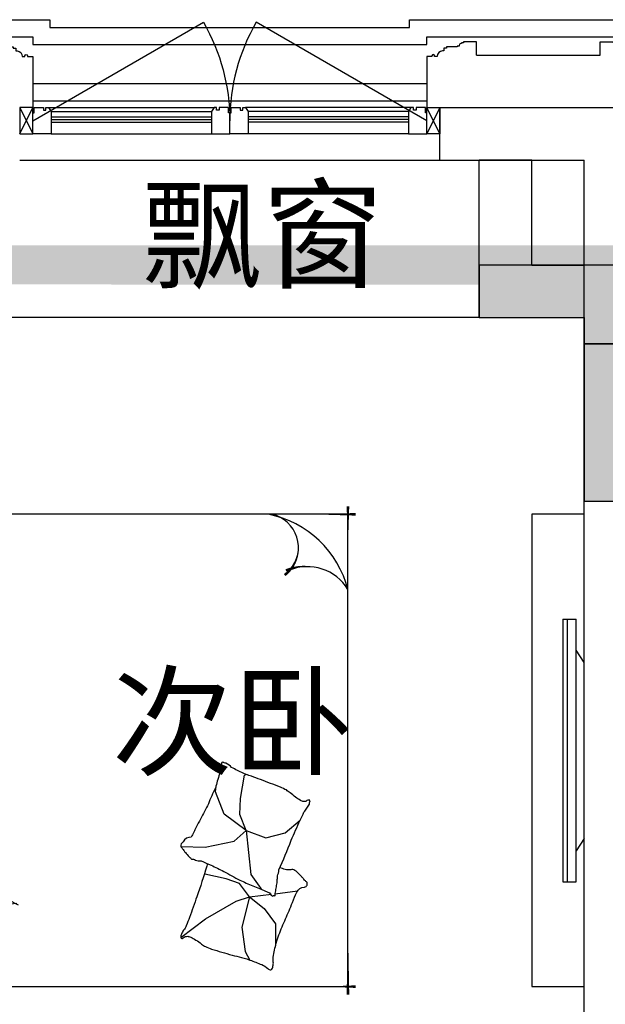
# Model space of a CAD drawing. Header units: millimetres. Extents: x 296296 to 297283, y 219875 to 220035.
# Tile 69 of 256: x 296690.93 to 296693.16, y 220019.9 to 220023.65. Entities that reach past the tile are written whole.
import ezdxf

# ---------------------------------------------------------------- set-up
doc = ezdxf.new("R2010")
doc.units = ezdxf.units.MM
doc.linetypes.add('185洋房-中间套（报建版）-旧规$0$洋房户型$0$CONTINOUS', pattern=[0])
doc.linetypes.add('185洋房-中间套（报建版）-旧规$0$洋房户型$0$XU-140-SF-N1$0$DASH', pattern=[0.35, 0.25, -0.1])
doc.layers.add('面积-计容-住宅-1', color=1, linetype='Continuous', lineweight=0)
doc.styles.get("Standard").update_dxf_attribs({"font": 'arial.ttf'})

# ---------------------------------------------------------------- blocks, each defined once
blk = doc.blocks.new('wy53eu64i765i57i78i')
blk.add_hatch(color=253).paths.add_polyline_path([(987374.8553977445, 192158.436870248), (987374.8553977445, 191458.4376817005), (987874.8551642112, 191458.4376817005), (987874.8552252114, 191658.4384500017), (987574.855438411, 191658.4384500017), (987574.8555197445, 192358.436870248), (986974.8552336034, 192358.436870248), (986974.8552336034, 192158.436870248)])
at = {"color": 253}
blk.add_lwpolyline([(987374.8553977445, 192158.436870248), (987374.8553977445, 191458.4376817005), (987874.8551642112, 191458.4376817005), (987874.8552252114, 191658.4384500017), (987574.855438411, 191658.4384500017), (987574.8555197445, 192358.436870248), (986974.8552336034, 192358.436870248), (986974.8552336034, 192158.436870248), (987374.8553977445, 192158.436870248)], close=True, dxfattribs=at)
blk = doc.blocks.new('4uyh5uj6kj67j75rykjtuk7tsik76ykj')
at = {"color": 253}
for s, p in [('飘窗', (842888.6784163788, 434306)), ('次卧', (842775.5000000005, 432449))]:
    blk.add_text(s, height=337.5886524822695, dxfattribs=at).set_placement(p)
blk = doc.blocks.new('*U1067')
at = {"color": 253}
blk.add_lwpolyline([(0, 10), (0, -40), (50.00000000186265, -40), (50.00000000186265, -37), (57.00000000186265, -37), (57.00000000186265, -34.0000000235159), (60.00000000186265, -34.0000000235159, 0.4142135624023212), (67.00000000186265, -27.0000000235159), (67.00000000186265, -24.0000000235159), (74.00000000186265, -24.0000000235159), (74.00000000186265, -21.0000000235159), (115.0000009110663, -21.00000039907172), (115.0000008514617, -16.00000011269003), (125.000000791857, -15.99999999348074), (125.0000006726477, -6.000000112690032), (130.0000015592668, -6.000000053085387, 0.4039906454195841), (150.0000010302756, 14.99999982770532), (160.0000006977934, 14.99999974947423), (160.0000006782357, 12.49999989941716, 0.9999999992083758), (170.0000008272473, 12.49999985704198), (170.0000008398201, 14.99999980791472), (190.0000014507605, 14.99999980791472), (190.0000014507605, 209.9999998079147)], format="xyb", dxfattribs=at)
blk = doc.blocks.new('185洋房外包（2F南入）-中间(报建版）$0$seyesryhertyheryetrye')
at = {"color": 253}
blk.add_lwpolyline([(22072.70269624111, 23949.57976469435), (22022.70269624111, 23949.57976469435), (22022.70269624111, 23849.57976469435), (22072.70269624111, 23849.57976469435)], close=True, dxfattribs=at)
for points in [[(22022.70269624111, 23849.57976469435), (22072.70269624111, 23949.57976469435)], [(22022.70269624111, 23949.57976469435), (22072.70269732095, 23849.57976468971)]]:
    blk.add_lwpolyline(points, dxfattribs=at)
blk = doc.blocks.new('*U1073')
at = {"color": 253}
for points in [[(7970.00000050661, 814.9999839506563), (7970.00000050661, 899.9999839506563), (7900.00000050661, 899.9999839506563), (7900.00000050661, 819.9999839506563), (7905.00000050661, 819.9999839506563), (7905.00000050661, 799.9999839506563), (7940.00000050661, 799.9999839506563), (7940.00000050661, 809.9999839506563), (7950.00000050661, 809.9999839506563), (7950.00000050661, 799.9999839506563), (7960.00000050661, 799.9999839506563)], [(8580.00000050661, 814.9999839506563), (8580.00000050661, 899.9999839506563), (8650.00000050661, 899.9999839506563), (8650.00000050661, 819.9999839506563), (8645.00000050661, 819.9999839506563), (8645.00000050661, 799.9999839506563), (8610.00000050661, 799.9999839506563), (8610.00000050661, 809.9999839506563), (8600.00000050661, 809.9999839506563), (8600.00000050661, 799.9999839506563), (8590.00000050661, 799.9999839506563)]]:
    blk.add_lwpolyline(points, close=True, dxfattribs=at)
for points in [[(7970.00000050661, 899.9999839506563), (8580.00000050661, 899.9999839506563)], [(7970.00000050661, 854.9999839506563), (8580.00000050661, 854.9999839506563)], [(7970.00000050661, 844.9999839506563), (8580.00000050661, 844.9999839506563)], [(7970.00000050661, 834.9999839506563), (8580.00000050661, 834.9999839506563)], [(7960.00000050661, 799.9999839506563), (8590.00000050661, 799.9999839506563)], [(7970.00000050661, 814.9999839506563), (8580.00000050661, 814.9999839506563)]]:
    blk.add_lwpolyline(points, dxfattribs=at)
blk = doc.blocks.new('185洋房外包（2F南入）-中间(报建版）')
at = {"color": 253, "linetype": 'Continuous'}
for p, q in [((23357.3640746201, 23849.57980312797), (22607.36403988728, 23849.57981122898)), ((23357.36407245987, 23649.57980312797), (23357.3640746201, 23849.57980312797)), ((22807.36403988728, 22949.57981974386), (22807.36403988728, 23649.57980906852)), ((23357.36407245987, 23649.57980312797), (22807.36403988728, 23649.57980906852)), ((22807.36403988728, 22949.57981974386), (22307.36403988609, 22949.57981974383))]:
    blk.add_line(p, q, dxfattribs=at)
at = {"color": 253}
for points in [[(25217.36406739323, 24184.57977588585), (24842.364069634, 24184.57977588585), (24842.364069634, 24154.57977588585), (23472.36406572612, 24154.57977588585), (23472.36406572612, 24184.57977588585), (22492.36403589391, 24184.57977588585), (22492.36403589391, 24154.57977588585), (21322.36403590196, 24154.57977588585), (21322.36403590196, 24184.57977588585), (20292.36403589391, 24184.57977588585), (20292.36403589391, 24154.57977588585), (17722.364035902, 24154.57977588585), (17722.364035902, 24184.57977588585), (17347.3640344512, 24184.57977588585)], [(25282.36406739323, 24119.57977588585), (24907.364069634, 24119.57977588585), (24907.364069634, 24089.57977588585), (23407.36406572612, 24089.57977588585), (23407.36406572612, 24119.57977588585), (22557.36403589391, 24119.57977588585), (22557.36403589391, 24089.57977588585), (21257.36403590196, 24089.57977588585), (21257.36403590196, 24119.57977588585), (20357.36403589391, 24119.57977588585), (20357.36403589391, 24089.57977588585), (17657.364035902, 24089.57977588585), (17657.364035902, 24119.57977588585), (17282.3640344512, 24119.57977588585)], [(23217.36406858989, 24049.57977569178), (22747.3640373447, 24049.57977569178)], [(23407.36406572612, 23939.57977588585), (24907.364069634, 23939.57977588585)], [(23407.36406572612, 23874.57977588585), (24907.364069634, 23874.57977588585)], [(24957.36407245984, 23649.57978584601), (23357.36407245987, 23649.57978476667)]]:
    blk.add_lwpolyline(points, dxfattribs=at)
for points in [[(23407.36407460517, 23799.57976404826), (24056.88312744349, 24174.57976404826, -0.1316524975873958), (24157.36407460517, 23799.57976404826)], [(24907.36407460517, 23799.57976404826), (24257.84502176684, 24174.57976404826, 0.1316524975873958), (24157.36407460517, 23799.57976404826)]]:
    blk.add_lwpolyline(points, format="xyb", dxfattribs=at)
at = {"color": 253, "rotation": 180}
for name, p in [('*U1067', (22747.3640373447, 24059.57977569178)), ('*U1067', (25097.36407148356, 24059.57977569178)), ('*U1073', (32807.36407586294, 24649.57976891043))]:
    blk.add_blockref(name, p, dxfattribs=at)
at = {"color": 253, "xscale": -1, "rotation": 180}
for name, p in [('*U1067', (23217.36406858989, 24059.57977569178)), ('*U1073', (15507.36407484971, 24649.57976891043))]:
    blk.add_blockref(name, p, dxfattribs=at)
at = {"color": 253}
blk.add_blockref('185洋房外包（2F南入）-中间(报建版）$0$seyesryhertyheryetrye', (1334.661378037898, -99.99997972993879), dxfattribs=at)
at = {"color": 253, "xscale": -1}
blk.add_blockref('185洋房外包（2F南入）-中间(报建版）$0$seyesryhertyheryetrye', (46980.06676000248, -100.0000005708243), dxfattribs=at)
blk = doc.blocks.new('185洋房-中间套（报建版）-旧规$0$洋房户型$0$11A$C643C1FD2')
at = {"color": 253}
for points in [[(28.00162752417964, 342.6770962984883, -0.2633679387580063), (0.0515171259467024, 361.4657623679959, -0.494818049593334), (9.22300753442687, 380.2089987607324, -0.049224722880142), (26.89366485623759, 381.9528907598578, -0.0368308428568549), (50.53589313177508, 380.2089987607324, -0.0318926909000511), (88.513958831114, 372.0737317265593, 0.0357819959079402), (122.4282498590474, 365.0841070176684, 0.0329412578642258), (212.0899194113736, 359.1705537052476, 0.0265644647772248), (323.3170857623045, 365.0841070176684, 0.0179054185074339), (360.8313586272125, 370.4487565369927, -0.0333974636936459), (381.0393698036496, 372.7026747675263, -0.0320396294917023), (418.1219118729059, 371.9701745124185, 0.018441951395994), (482.4437609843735, 368.9494421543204, 0.0108372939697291), (547.20722402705, 369.7023622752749, 0.0146238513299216), (595.1154809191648, 372.7026747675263, 0.1112493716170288), (617.6622878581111, 380.009099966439, -0.1537083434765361), (634.5505437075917, 383.9622313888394, -0.0764444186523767), (641.9869964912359, 382.2391803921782, -0.215512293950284), (643.9398537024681, 380.2089987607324, -0.5858582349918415), (641.2773915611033, 377.1638927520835, 0.3634893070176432), (636.428366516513, 374.5792910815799, 0.1917162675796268), (636.3710470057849, 363.0441536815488, -0.1296753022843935), (638.3061893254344, 346.4303289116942, -0.0173502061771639), (635.3064320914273, 329.6262630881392, 0.0193256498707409), (632.6727208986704, 314.5282753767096, 0.0188175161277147), (626.0583722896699, 246.1461785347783, 0.0218280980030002), (625.1612337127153, 186.9199199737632, 0.0062041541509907), (626.5468691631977, 153.0692459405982, 0.0019630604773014), (632.6727208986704, 46.17539165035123, 0.0283408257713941), (636.9498540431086, 10.04676229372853, -0.1170135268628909), (636.428366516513, 1.137023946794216, -0.3660599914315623), (634.9992988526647, 0.2057491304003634, -0.0397304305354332), (621.4055880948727, 3.013640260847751, -0.0483088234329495), (607.6671159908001, 8.49546699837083, 0.0629807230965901), (596.9933037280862, 12.39658056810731, 0.0405796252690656), (573.5959727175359, 15.7771522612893, 0.0143450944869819), (506.85604535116, 18.02642949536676, 0.0054844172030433), (381.4113608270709, 17.27782013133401, 0.0071527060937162), (285.2684470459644, 14.27319686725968, 0.0087615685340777), (242.7241944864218, 11.586396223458, -0.0081531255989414), (197.0090114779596, 8.643489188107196, -0.062510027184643), (139.879690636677, 13.04411358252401, 0.078669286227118), (94.29284231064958, 15.08410701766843, 0.0478250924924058), (71.93141105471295, 10.36764307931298, -0.0344939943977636), (41.1465831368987, 3.013640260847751, -0.0235713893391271), (15.81139786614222, -8.1299222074e-06, -0.5102284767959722), (14.85667191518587, 1.137023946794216), (22.36815910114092, 31.16260241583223), (43.02460189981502, 113.7327313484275, 0.0730409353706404), (44.97563112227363, 133.3135636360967, 0.0233051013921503), (39.26876032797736, 194.4262439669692, 0.0182988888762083), (35.19884174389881, 217.2706755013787, -0.0109698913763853), (27.85368260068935, 255.2657693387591, -0.0422811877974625), (24.94686314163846, 289.579173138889, -0.0272005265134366), (27.85368260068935, 342.9727865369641)], [(501.8616993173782, 368.8804882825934, 0.0278421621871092), (478.0799251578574, 358.2673156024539, 0.0486850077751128), (465.5431597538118, 350.1835615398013, 0.0236664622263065), (437.6198862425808, 325.8245057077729, 0.0312234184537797), (418.5966097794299, 305.1453350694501, 0.0468009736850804), (413.4886008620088, 297.4792006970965, 0.023190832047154), (405.4516541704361, 280.7496055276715)], [(583.8483481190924, 374.5792910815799, 0.0881531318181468), (549.3185234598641, 371.0355364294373, 0.0881531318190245), (518.1231781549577, 355.8132692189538, 0.0775471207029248), (496.4769416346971, 334.2011149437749, 0.077547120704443), (482.4437609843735, 307.0218101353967)], [(118.3913605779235, 15.79728258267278, 0.0097294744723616), (145.6801728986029, 24.82911724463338, 0.009729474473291), (172.5969230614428, 34.91583502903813, 0.0079705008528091), (194.3418602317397, 43.95450188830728, 0.0079705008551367), (215.7876314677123, 53.68171564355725)]]:
    blk.add_lwpolyline(points, format="xyb", dxfattribs=at)
blk = doc.blocks.new('185洋房-中间套（报建版）-旧规$0$洋房户型$0$11A$C5A527934')
at = {"color": 253}
for p, q in [((122.7863028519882, 492.3297854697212), (194.0422210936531, 398.7701386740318)), ((469.082148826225, 493.1734273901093), (467.2889541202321, 399.6312042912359)), ((194.0422210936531, 398.7701386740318), (261.6452530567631, 281.4336128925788)), ((347.0384173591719, 320.5457457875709), (364.8287260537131, 400.5479455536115)), ((467.2889541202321, 399.6312042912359), (490.5114477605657, 289.7861020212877)), ((592.6898554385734, 326.9167924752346), (677.8384109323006, 360.9532905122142)), ((677.8384109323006, 360.9532905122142), (699.5126560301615, 357.8590980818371)), ((329.248285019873, 268.9888375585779), (347.0384173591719, 320.5457457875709)), ((530.7634408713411, 243.3727071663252), (592.6898554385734, 326.9167924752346)), ((261.6452530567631, 281.4336128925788), (277.656460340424, 231.6545115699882)), ((277.656460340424, 231.6545115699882), (329.248285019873, 268.9888375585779)), ((490.5114477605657, 289.7861020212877), (530.7634408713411, 243.3727071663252)), ((530.7634408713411, 243.3727071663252), (591.1416068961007, 268.1265008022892)), ((591.1416068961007, 268.1265008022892), (653.0678451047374, 265.0323083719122)), ((653.0678451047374, 265.0323083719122), (741.3128976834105, 249.5610920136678)), ((69.51041293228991, 247.6549006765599), (37.09750266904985, 229.6184736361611)), ((162.0198065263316, 260.0996760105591), (69.51041293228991, 247.6549006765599)), ((277.656460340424, 231.6545115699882), (162.0198065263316, 260.0996760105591)), ((277.656460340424, 231.6545115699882), (233.1808649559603, 174.7640555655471)), ((277.656460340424, 231.6545115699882), (288.2512753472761, 146.9533973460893)), ((363.562474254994, 226.3543945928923), (318.6659118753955, 193.8651198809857)), ((530.7634408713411, 243.3727071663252), (363.562474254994, 226.3543945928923)), ((530.7634408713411, 243.3727071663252), (502.8965543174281, 169.1111991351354)), ((741.3128976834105, 249.5610920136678), (744.2826452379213, 243.7632998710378)), ((318.6659118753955, 193.8651198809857), (307.8287011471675, 186.1295117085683)), ((233.1808649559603, 174.7640555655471), (174.4729873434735, 132.0963089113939)), ((502.8965543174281, 169.1111991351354), (521.4744786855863, 94.8498182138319)), ((174.4729873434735, 132.0963089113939), (90.85874809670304, 132.0963089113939)), ((289.9070901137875, 133.7158508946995), (300.5571840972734, 48.57280439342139)), ((521.4744786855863, 94.8498182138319), (569.7114051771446, 38.53747242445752))]:
    blk.add_line(p, q, dxfattribs=at)
blk.add_lwpolyline([(405.0356356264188, 391.5003112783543, -0.0256263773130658), (394.5934741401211, 394.0405346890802, -0.0108003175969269), (278.209239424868, 431.5106167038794, -0.0045599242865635), (199.4338971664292, 459.5707737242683, -0.0112502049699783), (167.8769151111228, 471.9491266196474, -0.0693939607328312), (150.9364112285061, 481.9861399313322, 0.0797562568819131), (135.9971100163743, 490.4264496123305, 0.1063994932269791), (122.7863028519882, 492.3297854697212, 0.3286420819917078), (119.1773717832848, 489.2655320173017, 0.2995467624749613), (121.3153486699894, 483.4137400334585, -0.1899166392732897), (126.2542959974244, 475.4833428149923, -0.0335175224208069), (127.3176843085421, 466.2475801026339, -0.0756271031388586), (126.8906863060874, 462.1304654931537, -0.0534886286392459), (124.2209201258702, 455.063051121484, -0.0178378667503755), (113.3135905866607, 435.2732662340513, -0.0383935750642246), (97.84424402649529, 413.4275901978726, 0.0595290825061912), (88.45066338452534, 398.9000875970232, 0.0359425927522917), (78.95537845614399, 375.3470172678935, 0.011245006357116), (55.85925023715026, 297.6302435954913, 0.0062027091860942), (46.61283075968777, 262.009805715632, -0.010783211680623), (41.10622010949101, 241.5682398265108, -0.0194848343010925), (37.09750266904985, 229.6184736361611, -0.0050616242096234), (19.43351800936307, 184.4461909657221, -0.1013919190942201), (4.367418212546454, 161.6979340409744, 0.2237680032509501), (2.24386440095e-05, 149.6127858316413, 0.2555795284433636), (2.805489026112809, 145.4583129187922, 0.0815627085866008), (16.92475666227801, 140.8788286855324, 0.0718052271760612), (32.32184490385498, 140.7632261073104, -0.0699853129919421), (48.11559286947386, 140.7018463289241, -0.0354599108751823), (101.6783004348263, 129.0320565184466, -0.0294323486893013), (163.8247328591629, 106.7504570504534, -0.0015539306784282), (193.8273851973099, 93.84524431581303, 0.0015200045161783), (224.4987916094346, 80.64991030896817, 0.004735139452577), (256.237719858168, 67.46336765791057, -0.0038204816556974), (295.604757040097, 51.19196171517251, -0.2960011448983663), (315.3198151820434, 22.10359100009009, 0.6497743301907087), (334.6137799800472, 13.98520612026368, 0.0231899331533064), (338.6621444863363, 18.15789371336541, -0.0288000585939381), (341.960333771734, 21.48196777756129, -0.0057266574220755), (347.8876233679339, 26.68343014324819, 0.0043580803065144), (355.6948428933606, 33.49688085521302, 0.0275279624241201), (370.9950301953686, 48.67188713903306, 0.0462141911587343), (378.6929041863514, 58.96571177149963, 0.194121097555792), (381.2113511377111, 73.97301234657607, -0.1337189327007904), (382.2652226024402, 95.61669339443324, -0.0057790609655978), (388.9653815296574, 115.431317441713, -0.0088817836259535)], format="xyb", dxfattribs=at)
blk.add_lwpolyline([(770.2698468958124, 299.0561550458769, 0.1013919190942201), (787.0352203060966, 320.5827156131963, -0.2237680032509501), (792.3160632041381, 332.2975630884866, -0.2555795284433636), (789.8372789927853, 336.6548462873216, -0.0815627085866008), (776.1105519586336, 342.3030636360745, -0.0718052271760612), (760.7676185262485, 343.5984725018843, 0.0699853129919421), (745.0250362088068, 344.8702209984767, 0.0354599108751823), (692.5143547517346, 360.6111221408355, 0.0294323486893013), (632.2585668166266, 387.5905357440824, 0.0015539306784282), (603.3333250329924, 402.757409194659, -0.0015200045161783), (573.7635334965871, 418.2648087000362, -0.004735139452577), (543.1286866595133, 433.8452654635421, 0.0038204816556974), (505.1246174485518, 453.0861851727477, 0.2960011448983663), (487.6971029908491, 483.6000929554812, 0.265444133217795), (469.082148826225, 493.1734273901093, -0.0231899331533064), (464.7258680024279, 489.3233112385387, 0.0288000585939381), (461.1825995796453, 486.2618132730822, 0.0057266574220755), (454.8740680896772, 481.5299634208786, -0.0043580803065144), (446.5675822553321, 475.3349589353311, -0.0275279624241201), (430.149279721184, 461.3773126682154, -0.0462141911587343), (421.6850562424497, 451.7037915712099, -0.194121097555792), (418.0237477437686, 436.9336708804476, 0.1337189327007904), (415.3140452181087, 415.4344363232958, 0.0115049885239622), (398.5551213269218, 377.3189803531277, 0.0088817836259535), (374.8533441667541, 328.8747350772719, 0.0124257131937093), (341.4359616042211, 267.358714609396, -0.0336123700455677), (330.0450882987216, 244.0923795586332), (309.3242681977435, 193.4073047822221), (293.3396342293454, 154.3073867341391, 0.2243410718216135), (280.2644931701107, 142.336453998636, -0.7227715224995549), (280.1118582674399, 134.362428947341, -0.1035130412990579), (283.475598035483, 133.9159818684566, 0.0534647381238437), (289.9907356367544, 133.7042395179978, 0.0301092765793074), (310.7412826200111, 129.5083340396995, -0.0314364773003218), (330.6279829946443, 125.5419687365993, -0.0532399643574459), (344.2355694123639, 125.1658530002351, 0.0551795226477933), (357.3661006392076, 124.7520930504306, 0.0562710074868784), (380.1486569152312, 118.8334074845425, 0.0108003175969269), (493.3185365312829, 72.55300682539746, 0.0045599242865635), (569.7114051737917, 38.53747242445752, 0.0112502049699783), (600.2267866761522, 23.7767736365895, 0.0693939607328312), (616.3481453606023, 12.47084147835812, -0.0797562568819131), (630.5965715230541, 2.91030277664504, -0.1063994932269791), (643.622630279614, -7.6228861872e-06, -0.3286420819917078), (647.45581179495, 2.778616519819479, -0.2995467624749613), (645.7726487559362, 8.777064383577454, 0.1899166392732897), (641.4560746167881, 17.06268979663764, 0.0335175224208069), (641.103711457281, 26.35278924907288, 0.0756271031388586), (641.8450193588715, 30.42506412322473, 0.0534886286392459), (645.0486305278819, 37.26705745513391, 0.0178378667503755), (657.4407085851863, 56.16260785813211, 0.0383935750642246), (674.5389620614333, 76.75833489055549, -0.0595290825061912), (685.0184041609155, 90.52310813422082, -0.0359425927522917), (696.2910374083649, 113.2791029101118, -0.011245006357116), (725.2760093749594, 188.9969967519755, -0.0062027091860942), (737.2254412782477, 223.8039349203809, 0.010783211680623), (744.2826452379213, 243.7632998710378, 0.0194848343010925), (749.1954882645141, 255.370655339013, 0.0050616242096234)], format="xyb", close=True, dxfattribs=at)
blk = doc.blocks.new('185洋房-中间套（报建版）-旧规$0$洋房户型$0$11cdx床头灯2.0')
at = {"color": 253}
for p, q in [((0, 121.9930754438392), (0, 164.8358911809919)), ((-6.675826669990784, 42.33230819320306), (-18.26673075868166, 115.8317782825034)), ((10.03221337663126, 41.66468136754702), (27.45064381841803, 114.0049844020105)), ((-22.36753262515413, 36.55522483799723), (-61.20316116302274, 100.0242339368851)), ((25.21293987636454, 34.65398449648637), (68.98890671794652, 94.82196510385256)), ((-34.65398450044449, 25.21293987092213), (-94.82196508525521, 68.98890669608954)), ((0, 19.46074865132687), (0, 38.24746614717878)), ((36.55522483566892, 22.36753262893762), (100.0242339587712, 61.20316118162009)), ((-121.9930754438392, 0), (-164.8358911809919, 0)), ((-41.66468137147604, 10.0322133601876), (-114.0049843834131, 27.45064379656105)), ((-19.46074865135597, 0), (-38.24746614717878, 0)), ((19.46074865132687, 0), (38.24746614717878, 0)), ((42.33230819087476, 6.675826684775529), (115.8317783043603, 18.26673077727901)), ((121.9930754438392, 0), (164.8358911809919, 0)), ((-42.33230818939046, -6.675826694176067), (-115.831778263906, -18.26673078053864)), ((-36.55522482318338, -22.36753264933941), (-100.0242339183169, -61.20316118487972)), ((-25.21293984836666, -34.65398451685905), (-68.9889066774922, -94.82196510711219)), ((0, -19.46074865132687), (0, -38.24746614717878)), ((62.58618011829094, -99.16473352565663), (22.87297582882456, -36.24110863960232)), ((34.65398451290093, -25.21293985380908), (96.00410843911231, -67.33413310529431)), ((41.66468137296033, -10.03221335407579), (114.3802456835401, -25.8424789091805)), ((-27.26200928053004, -114.0502396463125), (-9.963274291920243, -41.68122052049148)), ((18.72336690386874, -113.8760766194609), (6.952890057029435, -42.28768495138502)), ((0, -121.9930754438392), (0, -164.8358911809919))]:
    blk.add_line(p, q, dxfattribs=at)
for points in [[(0, 164.8358911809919), (0, 121.9930754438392)], [(-164.8358911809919, 0), (-121.9930754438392, 0)], [(164.8358911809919, 0), (122.0982539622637, -1.711093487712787)], [(0, -164.8358911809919), (0, -121.9930754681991)]]:
    blk.add_lwpolyline(points, dxfattribs=at)
for radius in [42.85546614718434, 38.24746614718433]:
    blk.add_circle((0, 0), radius, dxfattribs=at)
for centre, start, end in [((-28.32740078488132, 77.05201628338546), 75.48094052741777, 145.0444984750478), ((3.315424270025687, 82.02720775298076), 52.98094052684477, 122.5444984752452), ((34.45350603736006, 74.51450042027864), 30.48094052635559, 100.0444984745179), ((-55.65763585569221, 60.34635381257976), 97.98094052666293, 167.5444984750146), ((60.34635383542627, 55.6576358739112), 7.980940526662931, 77.54449847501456), ((-74.51450040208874, 34.45350601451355), 120.4809405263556, 190.0444984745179), ((77.05201630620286, 28.32740080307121), 345.4809405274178, 55.04449847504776), ((-82.02720773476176, 3.315424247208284), 142.9809405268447, 212.5444984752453), ((82.02720777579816, -3.315424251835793), 322.9809405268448, 32.54449847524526), ((-77.05201626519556, -28.32740080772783), 165.4809405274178, 235.0444984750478), ((74.51450044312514, -34.45350601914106), 300.4809405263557, 10.04449847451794), ((-60.34635379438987, -55.65763587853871), 187.9809405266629, 257.5444984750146), ((55.65763589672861, -60.34635381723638), 277.9809405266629, 347.5444984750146), ((-34.45350599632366, -74.51450042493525), 210.4809405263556, 280.044498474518), ((28.32740082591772, -77.05201628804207), 255.4809405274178, 325.0444984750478), ((-3.31542422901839, -82.02720775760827), 232.9809405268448, 302.5444984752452)]:
    blk.add_arc(centre, 40.1031497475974, start, end, dxfattribs=at)
blk = doc.blocks.new('*U1160')
at = {"color": 253}
for p, q in [((-900, 0), (-1350, 0)), ((-1350, 0), (-1350, -450)), ((-1350, 0), (1350, 0)), ((900, 0), (-900, 0)), ((-900, 0), (-900, -2100)), ((-900, -450), (-900, 0)), ((900, -2100), (900, 0)), ((900, -450), (900, 0)), ((900, 0), (1350, 0)), ((1350, 0), (1350, -450)), ((-1330, -50), (-1330, -430)), ((-920, -430), (-920, -50)), ((900, -52.37141133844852), (-900, -52.37141133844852)), ((920, -430), (920, -50)), ((1330, -50), (1330, -430)), ((-1350, -450), (-900, -450)), ((-1330, -430), (-920, -430)), ((1350, -450), (900, -450)), ((1330, -430), (920, -430)), ((-900, -2100), (900, -2100))]:
    blk.add_line(p, q, dxfattribs=at)
at = {"color": 253, "linetype": '185洋房-中间套（报建版）-旧规$0$洋房户型$0$CONTINOUS', "ltscale": 2.5}
blk.add_line((900, -494.0539780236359), (-129.6384496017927, -493.6936342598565), dxfattribs=at)
at = {"color": 253}
for points in [[(-1300, -20), (-1300, -50), (-1330, -50)], [(-950, -20), (-1300, -20)], [(-950, -20), (-950, -50), (-920, -50)], [(950, -20), (950, -50), (920, -50)], [(950, -20), (1300, -20)], [(1300, -20), (1300, -50), (1330, -50)]]:
    blk.add_lwpolyline(points, dxfattribs=at)
for points in [[(-1350, -332.5829230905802, 0, 18, 0), (-1350, -478.5486145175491, 10, 10, 0)], [(1350, -332.5829230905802, 0, 18, 0), (1350, -478.5486145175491, 10, 10, 0)], [(-900, -349.7433749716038, 0, 10, 0), (-900, -477.732901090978, 10, 10, 0)], [(900, -349.7433749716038, 0, 10, 0), (900, -477.732901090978, 10, 10, 0)], [(-1380.642982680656, -450, 10, 0, 0), (-1202.928873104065, -450, 10, 10, 0)], [(-873.3039343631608, -450, 18, 0, 0), (-1032.485541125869, -450, 10, 10, 0)], [(873.3039343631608, -450, 18, 0, 0), (1032.485541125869, -450, 10, 10, 0)], [(1380.642982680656, -450, 10, 0, 0), (1202.928873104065, -450, 10, 10, 0)], [(668.4798599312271, -1858.974266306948, 10, 0, 0.3742418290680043), (834.35406832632, -1895.367973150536, 10, 10, -2.215859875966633)], [(686.134763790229, -1863.698682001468, 10, 0, -0.1770186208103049), (693.2691898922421, -1995.667389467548, 10, 10, 2.215859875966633)], [(900, -1958.516598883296, 0, 10, 0), (900, -2130, 10, 10, 0)], [(-900, -2005.373558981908, 0, 10, 0), (-900, -2130, 10, 10, 0)], [(-658.2516379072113, -2100, 0, 10, 0), (-930, -2100, 10, 10, 0)], [(775.3735589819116, -2100, 0, 10, 0), (930, -2100, 10, 10, 0)]]:
    blk.add_lwpolyline(points, format="xyseb", dxfattribs=at)
at = {"color": 253, "linetype": '185洋房-中间套（报建版）-旧规$0$洋房户型$0$CONTINOUS', "ltscale": 2.5}
for centre, radius, start, end in [((-128.8583196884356, -1775.735626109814), 1282.042229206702, 90.03486480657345, 126.977026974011), ((-10.6178487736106, -1124.520932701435), 641.9571511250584, 100.6846126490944, 154.0789214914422), ((515.9483600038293, -1720.672995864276), 391.6461517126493, 284.3565564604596, 348.6982700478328), ((773.9434106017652, -1781.829325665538), 129.6719098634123, 228.5450077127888, 346.4386693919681), ((519.1637179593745, -1944.946974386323), 181.3429785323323, 301.1833281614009, 22.206194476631)]:
    blk.add_arc(centre, radius, start, end, dxfattribs=at)
at = {"color": 253, "linetype": '185洋房-中间套（报建版）-旧规$0$洋房户型$0$XU-140-SF-N1$0$DASH', "ltscale": 2.5}
blk.add_arc((-757.918790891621, -855.2302890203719), 175.8930122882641, 5.188406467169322, 143.8786841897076, dxfattribs=at)
at = {"color": 253, "xscale": -1}
for name, p in [('185洋房-中间套（报建版）-旧规$0$洋房户型$0$11cdx床头灯2.0', (-1125, -225)), ('185洋房-中间套（报建版）-旧规$0$洋房户型$0$11A$C643C1FD2', (-140.3062636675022, -485.6770544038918))]:
    blk.add_blockref(name, p, dxfattribs=at)
at = {"color": 253}
for name, p in [('185洋房-中间套（报建版）-旧规$0$洋房户型$0$11cdx床头灯2.0', (1125, -225)), ('185洋房-中间套（报建版）-旧规$0$洋房户型$0$11A$C643C1FD2', (140.3062636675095, -485.6770544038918)), ('185洋房-中间套（报建版）-旧规$0$洋房户型$0$11A$C5A527934', (-835.6395401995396, -1956.163217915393))]:
    blk.add_blockref(name, p, dxfattribs=at)
blk = doc.blocks.new('*U1185')
at = {"color": 253}
for p, q in [((81.74266609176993, 1227.285564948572), (31.14089684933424, 1227.28556510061)), ((31.14089620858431, 1109.991018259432), (31.14089684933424, 1227.28556510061)), ((64.69396885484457, 1227.285564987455), (64.69396468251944, 227.2593740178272)), ((81.74266609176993, 1227.285564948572), (81.7426618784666, 227.2593739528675)), ((-3.98270785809e-05, 1063.073199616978), (31.14089619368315, 1109.991018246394)), ((31.14089324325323, 344.5539209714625), (31.14089620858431, 1109.991018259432)), ((-4.22820448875e-05, 391.4717398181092), (-3.98270785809e-05, 1063.073199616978)), ((-4.22820448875e-05, 391.4717398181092), (31.14089324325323, 344.5539209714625)), ((31.1408926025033, 227.259374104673), (31.1408932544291, 344.5539209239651)), ((81.7426618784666, 227.2593739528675), (31.1408926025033, 227.259374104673))]:
    blk.add_line(p, q, dxfattribs=at)
blk.add_lwpolyline([(199.9999588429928, -172.7275289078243), (-4.11570072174e-05, -172.7275289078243), (-4.0790066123e-05, 1627.272469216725), (199.9999588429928, 1627.272469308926)], close=True, dxfattribs=at)
blk = doc.blocks.new('185洋房-中间套（报建版）-旧规')
at = {"color": 253, "linetype": 'Continuous'}
for p, q in [((27199.99910051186, 13200.00210264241), (27399.99910051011, 13200.00293922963)), ((27200.00077369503, 12800.00000026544), (27199.99910051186, 13200.00210264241)), ((27400.00161028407, 12600.00000026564), (27399.99910051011, 13200.00293922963)), ((27200.00077369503, 12800.00000026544), (27000.00119198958, 12800.00000026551)), ((27000.00119198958, 12600.00000026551), (27000.00119198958, 12800.00000026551)), ((27400.00161028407, 12600.00000026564), (27000.00119198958, 12600.00000026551)), ((26799.99993214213, 12500.00000026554), (26999.99993214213, 12500.00000026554)), ((26999.99993214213, 12000.00000026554), (26999.99993214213, 12500.00000026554)), ((26999.99993214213, 9800.000000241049), (26999.99993214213, 12000.00000026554))]:
    blk.add_line(p, q, dxfattribs=at)
at = {"color": 253}
blk.add_lwpolyline([(27400.00161028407, 12600.00000026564), (29600.00161030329, 12600.00000026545)], dxfattribs=at)
at = {"color": 253, "xscale": -1, "rotation": 270}
blk.add_blockref('*U1160', (29999.9999321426, 10950.00000026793), dxfattribs=at)
at = {"color": 253}
blk.add_blockref('*U1185', (27000.00001172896, 10222.7275409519), dxfattribs=at)

msp = doc.modelspace()

# ---------------------------------------------------------------- block references
at = {"yscale": 0.001, "zscale": 0.001}
for name, p, xscale in [('185洋房外包（2F南入）-中间(报建版）', (296715.8859680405, 219999.4666216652), -0.001), ('4uyh5uj6kj67j75rykjtuk7tsik76ykj', (295848.5037488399, 219588.3577637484), 0.001), ('wy53eu64i765i57i78i', (295705.7037488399, 219830.3577637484), 0.001)]:
    msp.add_blockref(name, p, dxfattribs=dict(at, xscale=xscale))

# ---------------------------------------------------------------- next in the draw order: block references
at = {"xscale": -0.001, "yscale": 0.001, "zscale": 0.001}
msp.add_blockref('185洋房-中间套（报建版）-旧规', (296720.0786040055, 220009.9162014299), dxfattribs=at)

# ---------------------------------------------------------------- next in the draw order: linework, layer by layer
at = {"layer": '面积-计容-住宅-1', "const_width": 0.15}
msp.add_lwpolyline([(296699.6785974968, 220020.9162018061), (296695.0786040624, 220020.9162014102), (296695.0786043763, 220022.0162014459), (296693.278604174, 220022.0162014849), (296693.2786044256, 220022.7162015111), (296689.8786044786, 220022.7162014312), (296689.8786044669, 220022.1162014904), (296687.8786043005, 220022.1162014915), (296687.8786042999, 220015.8162014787), (296687.8786043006, 220015.8162014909), (296687.8786043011, 220011.0162014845), (296691.5786043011, 220011.016201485), (296691.5786043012, 220010.4162014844), (296695.0786043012, 220010.4162014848), (296695.078604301, 220012.1662014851), (296700.5786043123, 220012.1662014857), (296700.5786043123, 220012.1662014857), (296703.9786043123, 220012.1662014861), (296703.9786043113, 220017.1162014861), (296700.6786043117, 220017.1162014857), (296700.6786043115, 220019.6162014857), (296701.3786043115, 220019.6162014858), (296701.3786043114, 220020.6162013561), (296699.6785974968, 220020.6162018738)], close=True, dxfattribs=at)

doc.saveas('drawing.dxf')
